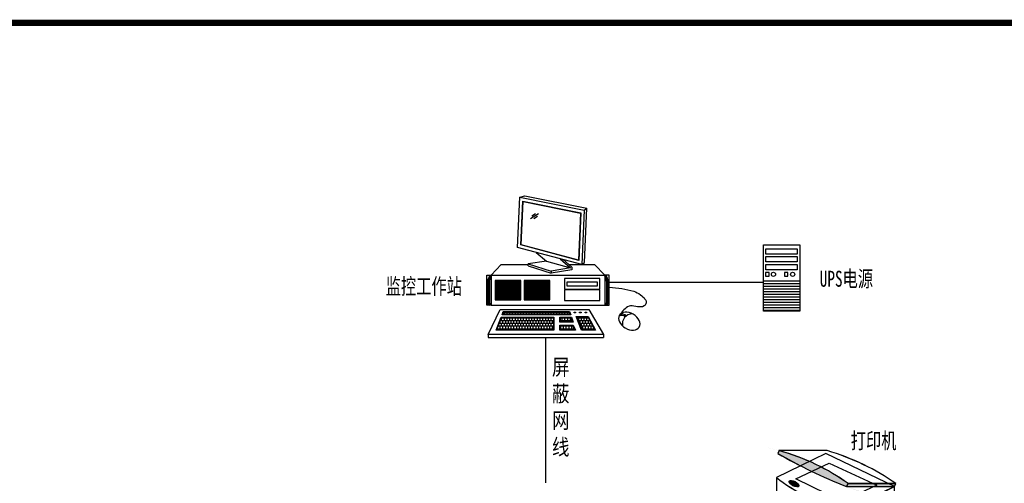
# Model space of a CAD drawing. Header units: millimetres. Extents: x 99955 to 321880, y 78800 to 170196.
# Tile 14 of 26: x 210918 to 226181, y 116249 to 123429. Entities that reach past the tile are written whole.
import ezdxf
from ezdxf.enums import TextEntityAlignment as Align

# ---------------------------------------------------------------- set-up
doc = ezdxf.new("R2010")
doc.units = ezdxf.units.MM
doc.linetypes.add('CONTINOUS', pattern=[0])
doc.linetypes.add('DASH', pattern=[0.35, 0.25, -0.1])
doc.layers.add('DQ', color=3, linetype='Continuous', lineweight=13)
for name, color, linetype in [('DRAWING', 7, 'Continuous'), ('付', 7, 'Continuous'), ('防雷接地', 10, 'Continuous')]:
    doc.layers.add(name, color=color, linetype=linetype)
doc.styles.add('宋体', font='txt', dxfattribs={"width": 0.8, "height": 3.5})
pattern_1 = [(0, (-3390000.8, 524306.2), (0, 161.28), []), (90, (-3390000.796, 524306.21), (-80.64, 161.28), [161.28, -161.28])]

# ---------------------------------------------------------------- blocks, each defined once
blk = doc.blocks.new('XTK')
at = {"lineweight": 0, "const_width": 1}
blk.add_lwpolyline([(26936.62, 39358.99), (27326.62, 39358.99), (27326.62, 39071.99), (26936.62, 39071.99)], close=True, dxfattribs=at)
blk = doc.blocks.new('eoijfc')
at = {"color": 7}
blk.add_lwpolyline([(2118952, -406660), (2119071, -406722), (2119195, -406763), (2119321, -406789), (2119438, -406788), (2119542, -406770), (2119632, -406737), (2119711, -406681), (2119770, -406607), (2119806, -406518), (2119815, -406422), (2119803, -406322), (2119767, -406223), (2119707, -406126), (2119626, -406024), (2119529, -405936), (2119416, -405863), (2119296, -405801), (2119172, -405760), (2119049, -405743), (2118935, -405739), (2118831, -405756), (2118738, -405796), (2118659, -405851), (2118600, -405926), (2118564, -406014), (2118555, -406110), (2118570, -406204), (2118606, -406303), (2118663, -406406), (2118741, -406499), (2118838, -406587), (2118952, -406660)], dxfattribs=at)
for centre, radius, start, end in [((2118786, -406181), 328, 44.97868, 119.77523), ((2119373, -406426), 595, 91.65949, 191.30008), ((2118744, -406282), 352, 53.28537, 117.43647)]:
    blk.add_arc(centre, radius, start, end, dxfattribs=at)
blk.add_spline([(2118007, -404266), (2119447, -404516), (2119847, -404716), (2120154, -405257), (2120048, -405374), (2119257, -405368), (2118659, -405851)], degree=3, dxfattribs=at)
blk = doc.blocks.new('工作站')
at = {"layer": '付'}
h = blk.add_hatch(dxfattribs=at)
h.set_pattern_fill('AR-B88', color=256, scale=20.16, style=0)
h.set_pattern_definition(pattern_1)
h.paths.add_polyline_path([(368451, -139864), (368172, -140558), (371481, -140558), (371481, -139864)])
h = blk.add_hatch(dxfattribs=at)
h.set_pattern_fill('AR-B88', color=256, scale=20.16, style=0)
h.set_pattern_definition(pattern_1)
h.paths.add_polyline_path([(373160, -140553), (373889, -140553), (373498, -139817), (372872, -139817)])
h.paths.add_polyline_path([(371898, -139866), (371898, -140089), (372589, -140089), (372516, -139866)])
h.paths.add_polyline_path([(372699, -140559), (372614, -140335), (371898, -140335), (371898, -140559)])
h.paths.add_polyline_path([(368568, -139534), (368529, -139663), (372449, -139663), (372401, -139534)])
for p, q in [((370607, -133781), (370144, -134086)), ((370431, -133782), (370217, -133923)), ((370544, -133943), (370330, -134085))]:
    blk.add_line(p, q)
at = {"layer": 'DRAWING'}
for p, q in [((367837, -137382), (368433, -136752)), ((368433, -136752), (369298, -136752)), ((369298, -136752), (369995, -136752)), ((372392, -136752), (373059, -136752)), ((373059, -136752), (373880, -136752)), ((374490, -137382), (373880, -136752)), ((367633, -137730), (367633, -139015)), ((367642, -137673), (367714, -137673)), ((367658, -137613), (367728, -137614)), ((367664, -137582), (367737, -137582)), ((367674, -137561), (367742, -137561)), ((367676, -137548), (367749, -137548)), ((367683, -137541), (367749, -137541)), ((367706, -137730), (367706, -139015)), ((367737, -137733), (367737, -139010)), ((367837, -137382), (367837, -139122)), ((367837, -137382), (374490, -137382)), ((368072, -137694), (368072, -138810)), ((369578, -137694), (368072, -137694)), ((369578, -138810), (369578, -137694)), ((371281, -137694), (369774, -137694)), ((369774, -137694), (369774, -138810)), ((371281, -138810), (371281, -137694)), ((374193, -137560), (372139, -137560)), ((372139, -137560), (372139, -138185)), ((374063, -137783), (372273, -137783)), ((372273, -137783), (372273, -137997)), ((374063, -137997), (374063, -137783)), ((374193, -138185), (374193, -137560)), ((374490, -137382), (374490, -139122)), ((374490, -137382), (374490, -139122)), ((374644, -137541), (374578, -137541)), ((374650, -137548), (374578, -137548)), ((374653, -137561), (374585, -137561)), ((374662, -137582), (374589, -137582)), ((374590, -137733), (374590, -139010)), ((374669, -137613), (374599, -137614)), ((374685, -137673), (374612, -137673)), ((374620, -137730), (374620, -139015)), ((374693, -137730), (374693, -139015)), ((372139, -138185), (374193, -138185)), ((372139, -138230), (372139, -138854)), ((374193, -138230), (372139, -138230)), ((372273, -137997), (374063, -137997)), ((374193, -138854), (374193, -138230)), ((368072, -138810), (369578, -138810)), ((369774, -138810), (371281, -138810)), ((372139, -138854), (374193, -138854)), ((367633, -138980), (367706, -138980)), ((367633, -139015), (367706, -139015)), ((367640, -139037), (367712, -139037)), ((367647, -139049), (367716, -139049)), ((367649, -139058), (367713, -139058)), ((367659, -139063), (367714, -139063)), ((367667, -139068), (367716, -139068)), ((367837, -139122), (374490, -139122)), ((374680, -139049), (374611, -139049)), ((374660, -139068), (374611, -139068)), ((374668, -139063), (374612, -139063)), ((374678, -139058), (374614, -139058)), ((374686, -139037), (374615, -139037)), ((374693, -138980), (374620, -138980)), ((374693, -139015), (374620, -139015))]:
    blk.add_line(p, q, dxfattribs=at)
for points in [[(367577, -137382), (367837, -137382), (367837, -139122), (367577, -139122)], [(368095, -137720), (369552, -137720), (369552, -137758), (368095, -137758)], [(368095, -137781), (369552, -137781), (369552, -137818), (368095, -137818)], [(369797, -137720), (371255, -137720), (371255, -137758), (369797, -137758)], [(369797, -137781), (371255, -137781), (371255, -137818), (369797, -137818)], [(374749, -137382), (374490, -137382), (374490, -139122), (374749, -139122)], [(368095, -137841), (369552, -137841), (369552, -137879), (368095, -137879)], [(368095, -137902), (369552, -137902), (369552, -137939), (368095, -137939)], [(368095, -137962), (369552, -137962), (369552, -138000), (368095, -138000)], [(368095, -138023), (369552, -138023), (369552, -138060), (368095, -138060)], [(368095, -138083), (369552, -138083), (369552, -138121), (368095, -138121)], [(368095, -138143), (369552, -138143), (369552, -138181), (368095, -138181)], [(368095, -138204), (369552, -138204), (369552, -138242), (368095, -138242)], [(368095, -138264), (369552, -138264), (369552, -138302), (368095, -138302)], [(368095, -138325), (369552, -138325), (369552, -138362), (368095, -138362)], [(369797, -137841), (371255, -137841), (371255, -137879), (369797, -137879)], [(369797, -137902), (371255, -137902), (371255, -137939), (369797, -137939)], [(369797, -137962), (371255, -137962), (371255, -138000), (369797, -138000)], [(369797, -138023), (371255, -138023), (371255, -138060), (369797, -138060)], [(369797, -138083), (371255, -138083), (371255, -138121), (369797, -138121)], [(369797, -138143), (371255, -138143), (371255, -138181), (369797, -138181)], [(369797, -138204), (371255, -138204), (371255, -138242), (369797, -138242)], [(369797, -138264), (371255, -138264), (371255, -138302), (369797, -138302)], [(369797, -138325), (371255, -138325), (371255, -138362), (369797, -138362)], [(368095, -138385), (369552, -138385), (369552, -138423), (368095, -138423)], [(368095, -138446), (369552, -138446), (369552, -138483), (368095, -138483)], [(368095, -138506), (369552, -138506), (369552, -138544), (368095, -138544)], [(368095, -138567), (369552, -138567), (369552, -138604), (368095, -138604)], [(368095, -138627), (369552, -138627), (369552, -138665), (368095, -138665)], [(368095, -138688), (369552, -138688), (369552, -138725), (368095, -138725)], [(368095, -138748), (369552, -138748), (369552, -138786), (368095, -138786)], [(369797, -138385), (371255, -138385), (371255, -138423), (369797, -138423)], [(369797, -138446), (371255, -138446), (371255, -138483), (369797, -138483)], [(369797, -138506), (371255, -138506), (371255, -138544), (369797, -138544)], [(369797, -138567), (371255, -138567), (371255, -138604), (369797, -138604)], [(369797, -138627), (371255, -138627), (371255, -138665), (369797, -138665)], [(369797, -138688), (371255, -138688), (371255, -138725), (369797, -138725)], [(369797, -138748), (371255, -138748), (371255, -138786), (369797, -138786)]]:
    blk.add_lwpolyline(points, close=True, dxfattribs=at)
for centre, radius, start, end in [((368361, -137805), 731, 144.67182, 174.1423), ((368434, -137805), 731, 144.67182, 174.1423), ((368434, -137805), 700, 148.41349, 174.1423), ((373893, -137805), 731, 5.8577, 35.32818), ((373893, -137805), 700, 5.8577, 31.58651), ((373966, -137805), 731, 5.8577, 35.32818), ((367759, -138995), 127, 189.28067, 272.27123), ((367832, -138995), 127, 189.28067, 272.27123), ((367832, -138995), 96.6, 189.28067, 272.27123), ((374495, -138995), 127, 267.72877, 350.71933), ((374495, -138995), 96.6, 267.72877, 350.71933), ((374567, -138995), 127, 267.72877, 350.71933)]:
    blk.add_arc(centre, radius, start, end, dxfattribs=at)
at = {"layer": '付'}
for p, q in [((367668, -140843), (367668, -141022)), ((367668, -141022), (374419, -141022)), ((374419, -140843), (374419, -141022))]:
    blk.add_line(p, q, dxfattribs=at)
for points in [[(368374, -139385), (373561, -139385), (374419, -140843), (367668, -140843)], [(368543, -139501), (372424, -139501), (372502, -139696), (368484, -139696)], [(368428, -139830), (371514, -139830), (371514, -140592), (368122, -140592)], [(368451, -139864), (371481, -139864), (371481, -140558), (368172, -140558)], [(368568, -139534), (372401, -139534), (372449, -139663), (368529, -139663)], [(371865, -139832), (372541, -139832), (372647, -140123), (371865, -140123)], [(371898, -139866), (372516, -139866), (372589, -140089), (371898, -140089)], [(372823, -139783), (373518, -139783), (373945, -140586), (373137, -140586)], [(372872, -139817), (373498, -139817), (373889, -140553), (373160, -140553)], [(371865, -140302), (372639, -140302), (372768, -140593), (371865, -140593)], [(371898, -140335), (372614, -140335), (372699, -140559), (371898, -140559)]]:
    blk.add_lwpolyline(points, close=True, dxfattribs=at)
at = {"layer": '付', "color": 7}
for points in [[(372694, -139579), (372694, -139547), (372775, -139545), (372775, -139578)], [(373019, -139574), (373019, -139542), (373100, -139541), (373100, -139573)], [(373344, -139570), (373344, -139537), (373425, -139536), (373426, -139568)]]:
    blk.add_lwpolyline(points, close=True, dxfattribs=at)
at = {"layer": '防雷接地', "color": 0}
for p, q in [((369377, -135748), (369511, -132809)), ((369511, -132809), (369805, -132728)), ((369511, -132809), (373292, -133573)), ((369572, -135605), (369689, -133037)), ((369590, -135592), (369706, -133058)), ((369689, -133037), (373097, -133725)), ((369706, -133058), (373079, -133740)), ((369805, -132728), (373448, -133455)), ((373079, -133740), (372953, -136490)), ((373097, -133725), (372970, -136513)), ((373292, -133573), (373147, -136755)), ((373292, -133573), (373448, -133455)), ((373303, -136637), (373448, -133455)), ((373147, -136755), (369377, -135748)), ((372970, -136513), (369572, -135605)), ((372953, -136490), (369590, -135592)), ((370466, -136039), (371084, -136561)), ((371084, -136561), (369995, -136717)), ((371084, -136561), (372489, -136947)), ((371880, -136416), (372489, -136947)), ((372063, -136465), (372566, -136904)), ((373147, -136755), (373303, -136637)), ((369995, -136717), (371358, -137134)), ((369995, -136822), (369995, -136717)), ((369995, -136822), (371358, -137257)), ((372489, -136947), (371357, -137135)), ((372566, -137056), (371357, -137257)), ((371358, -137134), (371358, -137257)), ((372566, -136904), (372566, -137056))]:
    blk.add_line(p, q, dxfattribs=at)
at = {"layer": '防雷接地'}
blk.add_blockref('eoijfc', (-1743258, 266198), dxfattribs=at)
blk = doc.blocks.new('打印机')
h = blk.add_hatch(color=254)
edge = h.paths.add_edge_path()
edge.add_ellipse((387815, -128277), major_axis=(21889, -204), ratio=0.768831, start_angle=-126.3152, end_angle=-116.3835)
edge.add_line((377947, -143262), (378015, -143128))
edge.add_ellipse((371758, -148120), major_axis=(9048, -120), ratio=0.76891, start_angle=46.8361, end_angle=70.9866)
edge.add_line((374792, -141582), (374725, -141716))
h = blk.add_hatch(color=7)
edge = h.paths.add_edge_path()
edge.add_ellipse((375487, -143128), major_axis=(-223, 116), ratio=0.443085, start_angle=0, end_angle=360)
blk.add_hatch(color=253).paths.add_polyline_path([(377947, -143262), (380190, -143262), (380257, -143128), (378015, -143128)])
h = blk.add_hatch(color=254)
edge = h.paths.add_edge_path()
edge.add_line((378203, -144853), (379089, -145211))
edge.add_line((379089, -145211), (379089, -145559))
edge.add_ellipse((375097, -163524), major_axis=(-23692, -157), ratio=0.768792, start_angle=-99.9925, end_angle=-97.8251)
edge.add_line((378203, -145458), (378203, -144853))
h.paths.add_polyline_path([(380834, -144718), (380834, -144371), (379948, -144013), (379959, -144457)])
h = blk.add_hatch(color=254)
edge = h.paths.add_edge_path()
edge.add_ellipse((380284, -140142), major_axis=(7794, -27), ratio=0.768762, start_angle=-134.094, end_angle=-107.8129)
edge.add_line((377880, -145839), (377880, -146063))
edge.add_ellipse((379943, -140920), major_axis=(7003, -19), ratio=0.768758, start_angle=-136.5865, end_angle=-107.0134, ccw=False)
edge.add_ellipse((383245, -144539), major_axis=(8400, -55), ratio=0.768791, start_angle=-180.5059, end_angle=-178.9156, ccw=False)
at = {"color": 7, "linetype": 'Continuous'}
for p, q in [((374792, -141582), (374725, -141716)), ((377034, -141582), (374776, -141582)), ((377034, -141582), (374792, -141582)), ((376967, -141716), (374658, -142836)), ((374725, -141716), (375786, -142299)), ((380190, -143262), (376967, -141716)), ((375786, -142299), (374658, -142836)), ((374658, -142836), (374658, -144293)), ((374658, -142836), (374658, -144293)), ((377880, -144382), (380190, -143262)), ((377947, -143262), (378015, -143128)), ((378015, -143128), (380257, -143128)), ((380190, -143262), (380257, -143128)), ((380190, -144113), (380190, -143262)), ((374658, -144293), (374846, -144427)), ((380834, -144371), (380190, -144113)), ((380834, -144696), (380834, -144371)), ((374846, -144427), (374846, -144606)), ((377880, -145839), (377880, -144382)), ((379814, -145570), (381371, -144808)), ((381371, -144808), (379814, -145570)), ((381371, -144808), (380834, -144696)), ((378203, -145458), (378203, -144853)), ((378203, -144853), (379089, -145211)), ((379089, -145435), (379089, -145211)), ((379089, -145211), (379089, -145559)), ((377880, -146063), (378954, -145547)), ((378954, -145547), (379089, -145559)), ((379089, -145559), (379089, -145346)), ((379089, -145435), (379277, -145480)), ((379089, -145559), (379277, -145480)), ((379277, -145480), (379814, -145570)), ((377880, -146063), (377880, -145839)), ((377880, -145839), (377880, -146063))]:
    blk.add_line(p, q, dxfattribs=at)
for points in [[(379357, -143195), (377746, -143957), (375571, -142904), (377128, -142164)], [(377880, -144382), (377880, -145839), (380190, -144718), (380190, -143262)], [(377947, -143262), (380190, -143262), (380257, -143128), (378015, -143128)], [(380834, -144718), (380834, -144371), (379948, -144013), (379959, -144457)]]:
    blk.add_lwpolyline(points, close=True, dxfattribs=at)
for centre, major_axis, ratio, start_param, end_param in [((375243, -141803), (526, -34), 0.769562, 2.647962, 3.009137), ((371732, -148171), (9113, -117), 0.768902, 0.820055, 1.240082), ((371758, -148120), (9048, -120), 0.76891, 0.817445, 1.23895), ((373534, -148779), (9964, -145), 0.773529, 0.84168, 1.223196), ((373368, -148895), (10213, -112), 0.76886, 0.838981, 1.212034), ((387815, -128277), (21889, -204), 0.768831, -2.204616, -2.031275), ((380323, -140759), (7060, -585), 0.564447, -2.453856, -1.876929), ((380311, -140764), (7047, -592), 0.564507, -2.452673, -1.875099), ((380640, -141490), (7620, -262), 0.619911, -2.452023, -1.920027), ((361761, -123230), (-32914, -610), 0.769063, 2.087088, 2.135068), ((382456, -141090), (-4951, -46), 0.768832, 0.987627, 1.342563), ((383245, -144539), (8400, -55), 0.768791, -3.150422, -3.122666), ((380284, -140142), (7794, -27), 0.768762, -2.340382, -1.88169), ((380232, -142731), (6537, -362), 0.559396, -2.50744, -1.907668), ((379943, -140920), (7003, -19), 0.768758, -2.383885, -1.867736), ((354284, -114934), (-46731, -542), 0.768874, 2.091162, 2.149433), ((386320, -145357), (6164, -292), 0.770794, 3.06832, 3.120411), ((306867, -56360), (-136904, -1394), 0.768846, 2.108287, 2.127904), ((381817, -140545), (6660, -21), 0.768761, -2.104166, -1.990525), ((375097, -163524), (-23692, -157), 0.768792, -1.745199, -1.70737), ((368696, -208728), (89783, -17979), 0.700263, 1.587173, 1.595227)]:
    blk.add_ellipse(centre, major_axis=major_axis, ratio=ratio, start_param=start_param, end_param=end_param, dxfattribs=at)
blk.add_ellipse((375487, -143128), major_axis=(-223, 116), ratio=0.443085, dxfattribs=at)

msp = doc.modelspace()

# ---------------------------------------------------------------- linework, layer by layer
at = {"layer": '付', "linetype": 'CONTINOUS'}
for p, q in [((220055.7, 119366.2), (222449.9, 119366.2)), ((222449.9, 119386.2), (223012.3, 119386.2)), ((222449.9, 119344.9), (223012.3, 119344.9)), ((222449.9, 119303.7), (223012.3, 119303.7)), ((222449.9, 119262.4), (223012.3, 119262.4)), ((222449.9, 119221.2), (223012.3, 119221.2)), ((222449.9, 119179.9), (223012.3, 119179.9)), ((222449.9, 119179.9), (223012.3, 119179.9)), ((222449.9, 119179.9), (223012.3, 119179.9)), ((222449.9, 119138.7), (223012.3, 119138.7)), ((222449.9, 119097.4), (223012.3, 119097.4)), ((222449.9, 119056.2), (223012.3, 119056.2)), ((222449.9, 119014.9), (223012.3, 119014.9)), ((222449.9, 118973.7), (223012.3, 118973.7)), ((222449.9, 118932.5), (223012.3, 118932.5)), ((219074.7, 116254.5), (219074.7, 118507))]:
    msp.add_line(p, q, dxfattribs=at)
for points in [[(222449.9, 119941.9), (223012.3, 119941.9), (223012.3, 118915.8), (222449.9, 118915.8)], [(222482.8, 119878.7), (222971.2, 119878.7), (222971.2, 119795.6), (222482.8, 119795.6)], [(222482.8, 119759.8), (222971.2, 119759.8), (222971.2, 119676.8), (222482.8, 119676.8)], [(222533.2, 119457), (222533.2, 119511.9), (222478.3, 119511.9), (222478.3, 119457)], [(222482.8, 119640.1), (222971.2, 119640.1), (222971.2, 119557), (222482.8, 119557)], [(222826.2, 119457), (222826.2, 119511.9), (222771.3, 119511.9), (222771.3, 119457)]]:
    msp.add_lwpolyline(points, close=True, dxfattribs=at)
for centre in [(222601.9, 119484.5), (222899.4, 119484.5)]:
    msp.add_circle(centre, 32.4, dxfattribs=at)

# ---------------------------------------------------------------- block references
at = {"xscale": 100, "yscale": 100, "zscale": 100}
msp.add_blockref('XTK', (-2485158, -3812520), dxfattribs=at)
at = {"linetype": 'DASH'}
for name, p, xscale, yscale, zscale in [('工作站', (120851.4, 155838.5), 0.2647219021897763, 0.2647219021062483, 0.2647219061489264), ('打印机', (98672.4, 163605), 0.3309023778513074, 0.3309023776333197, 0.330902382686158)]:
    msp.add_blockref(name, p, dxfattribs=dict(at, xscale=xscale, yscale=yscale, zscale=zscale))

# ---------------------------------------------------------------- texts
at = {"layer": 'DQ', "color": 0, "style": '宋体', "width": 0.7}
msp.add_text('UPS电源', height=247.47, dxfattribs=at).set_placement((223732.9, 119293.6), align=Align.CENTER)
for s, p in [('监控工作站', (216591.3, 119177.4)), ('打印机', (223800.3, 116785.4))]:
    msp.add_text(s, height=247.47, dxfattribs=at).set_placement(p)
at = {"layer": 'DQ', "color": 0, "insert": (219169.3, 118172.7), "char_height": 247.47, "width": 28.872, "attachment_point": 1, "style": '宋体'}
msp.add_mtext('屏蔽网线', dxfattribs=at)

doc.saveas('drawing.dxf')
